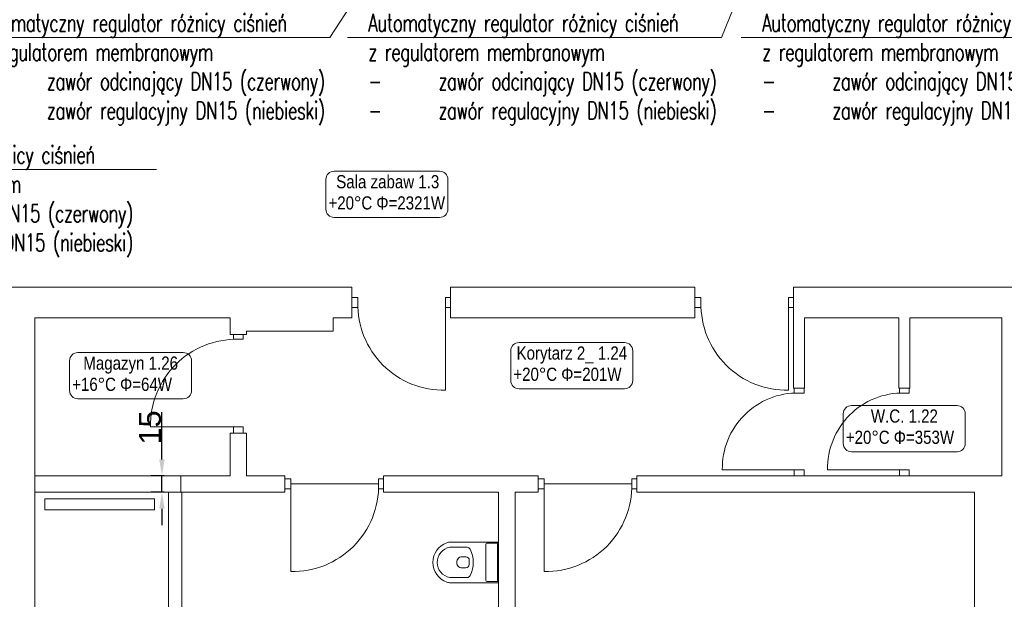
# Model space of a CAD drawing. Header units: millimetres. Extents: x -2390 to 43572, y -15084 to -12114.
# Tile 26 of 52: x 23930 to 24828, y -13682 to -13153. Entities that reach past the tile are written whole.
import ezdxf
from ezdxf import colors
from ezdxf.entities.mleader import LeaderData, LeaderLine
from ezdxf.enums import TextEntityAlignment as Align
from ezdxf.math import Vec2, Vec3

# ---------------------------------------------------------------- set-up
doc = ezdxf.new("R2010")
doc.units = ezdxf.units.MM
for name, color, linetype, lineweight in [('@ opis C..O.', 7, 'Continuous', 18), ('B_Wyposażenie', 10, 'Continuous', 9), ('stolarka', 3, 'Continuous', 9), ('Wymiar', 7, 'Continuous', 5), ('ściany nośne', 1, 'Continuous', 25)]:
    doc.layers.add(name, color=color, linetype=linetype, lineweight=lineweight)
doc.layers.add('IS-Room (Automatic)', color=7, linetype='Continuous', lineweight=5, true_color=0x000000)
doc.styles.add('Arial_Narrow_____', font='ARIALN.TTF')
doc.styles.add('ROMANS', font='romans.shx', dxfattribs={"height": 1})
doc.styles.get("Standard").update_dxf_attribs({"font": 'arial.ttf'})
doc.dimstyles.new('ISO-25', dxfattribs={"dimtxt": 20, "dimasz": 15, "dimexe": 10, "dimexo": 10, "dimtad": 1, "dimdec": 0, "dimtxsty": 'Standard', "dimcen": 2.5, "dimadec": 0, "dimazin": 0, "dimtfac": 1, "dimtdec": 0, "dimtmove": 0, "dimatfit": 3, "dimfxl": 0, "dimarcsym": 0})

# ---------------------------------------------------------------- blocks, each defined once
blk = doc.blocks.new('*D147')
at = {"layer": 'Defpoints', "color": 0, "transparency": 16777216}
for p in [(24059.54, -13569.15), (24071.66, -13569.15), (24071.66, -13584.15)]:
    blk.add_point(p, dxfattribs=at)
at = {"layer": 'Wymiar', "color": 0, "lineweight": -2, "transparency": 16777216}
for p, q in [((24059.54, -13554.15), (24059.54, -13510.99)), ((24061.66, -13569.15), (24049.54, -13569.15)), ((24059.54, -13584.15), (24059.54, -13569.15)), ((24061.66, -13584.15), (24049.54, -13584.15)), ((24059.54, -13599.15), (24059.54, -13614.15))]:
    blk.add_line(p, q, dxfattribs=at)
at = {"layer": 'Wymiar', "color": 0, "transparency": 16777216}
for points in [[(24057.04, -13554.15), (24062.04, -13554.15), (24059.54, -13569.15)], [(24057.04, -13599.15), (24062.04, -13599.15), (24059.54, -13584.15)]]:
    blk.add_solid(points, dxfattribs=at)
at = {"layer": 'Wymiar', "color": 0, "lineweight": 0, "transparency": 16777216, "insert": (24048.71, -13525.07), "char_height": 20, "attachment_point": 5, "rotation": 90}
blk.add_mtext('15', dxfattribs=at)
blk = doc.blocks.new('_None')

msp = doc.modelspace()

# ---------------------------------------------------------------- linework, layer by layer
at = {"layer": 'B_Wyposażenie', "color": 252, "lineweight": 0}
for p, q in [((24366.65, -13629.64), (24322.69, -13629.64)), ((24354.96, -13664.67), (24354.96, -13631.64)), ((24355.96, -13630.64), (24366.65, -13630.64)), ((24365.65, -13664.67), (24365.65, -13631.64)), ((24365.65, -13631.64), (24366.65, -13631.64)), ((24337.97, -13634.38), (24322.07, -13634.32)), ((24332.29, -13643.17), (24336.84, -13643.17)), ((24339.77, -13650.17), (24339.84, -13646.17)), ((24332.36, -13653.17), (24336.77, -13653.17)), ((24322.07, -13661.97), (24337.97, -13661.91)), ((24322.69, -13666.67), (24366.65, -13666.67)), ((24355.96, -13665.67), (24366.65, -13665.67)), ((24365.65, -13664.67), (24366.65, -13664.67))]:
    msp.add_line(p, q, dxfattribs=at)
for centre, radius, start, end in [((24325.66, -13648.15), 19.02, 109.26952, 250.73048), ((24322.69, -13639.64), 10, 90, 109.26952), ((24355.96, -13631.64), 1, 90, 180), ((24324.73, -13648.14), 14.08, 100.9111, 259.0889), ((24337.95, -13637.38), 3, 26.06042, 89.60977), ((24315.94, -13648.14), 27.5, 333.93958, 26.06042), ((24333.91, -13648.14), 5.53, 134.47774, 228.16021), ((24332.29, -13646.17), 3, 90, 138.95226), ((24336.77, -13650.17), 3, 270, 0), ((24336.84, -13646.17), 3, 0, 90), ((24332.36, -13650.17), 3, 224.31918, 270), ((24322.69, -13656.67), 10, 250.73048, 270), ((24337.95, -13658.91), 3, 270.39023, 333.93958), ((24355.96, -13664.67), 1, 180, 270)]:
    msp.add_arc(centre, radius, start, end, dxfattribs=at)
at = {"layer": 'IS-Room (Automatic)'}
for points in [[(24216.61, -13333.49), (24312.8, -13333.49, 0.414214), (24320.3, -13325.99), (24320.3, -13298.82, 0.414214), (24312.8, -13291.32), (24216.61, -13291.32, 0.414214), (24209.11, -13298.82), (24209.11, -13325.99, 0.414214)], [(24385.24, -13489.76), (24481.42, -13489.76, 0.414214), (24488.92, -13482.26), (24488.92, -13455.09, 0.414214), (24481.42, -13447.59), (24385.24, -13447.59, 0.414214), (24377.74, -13455.09), (24377.74, -13482.26, 0.414214)], [(23982.83, -13498.92), (24079.02, -13498.92, 0.414214), (24086.52, -13491.42), (24086.52, -13464.25, 0.414214), (24079.02, -13456.75), (23982.83, -13456.75, 0.414214), (23975.33, -13464.25), (23975.33, -13491.42, 0.414214)], [(24688.53, -13547.23), (24784.72, -13547.23, 0.414214), (24792.22, -13539.73), (24792.22, -13512.56, 0.414214), (24784.72, -13505.06), (24688.53, -13505.06, 0.414214), (24681.03, -13512.56), (24681.03, -13539.73, 0.414214)]]:
    msp.add_lwpolyline(points, format="xyb", close=True, dxfattribs=at)
at = {"layer": 'stolarka', "color": 252, "lineweight": 0}
for p, q in [((24238.15, -13406.64), (24232.65, -13406.64)), ((24238.15, -13415.64), (24238.15, -13406.64)), ((24318.15, -13406.64), (24322.65, -13406.64)), ((24318.15, -13415.64), (24318.15, -13406.64)), ((24551.16, -13406.64), (24545.66, -13406.64)), ((24551.16, -13415.64), (24551.16, -13406.64)), ((24631.16, -13406.64), (24635.66, -13406.64)), ((24631.16, -13415.64), (24631.16, -13406.64)), ((24238.15, -13415.64), (24232.65, -13415.64)), ((24318.15, -13411.14), (24318.15, -13491.14)), ((24318.15, -13415.64), (24322.65, -13415.64)), ((24551.16, -13415.64), (24545.66, -13415.64)), ((24631.16, -13411.14), (24631.16, -13491.14)), ((24631.16, -13415.64), (24635.66, -13415.64)), ((24124.66, -13444.65), (24124.66, -13440.15)), ((24133.66, -13444.65), (24133.66, -13440.15)), ((24124.66, -13444.65), (24133.66, -13444.65)), ((24636.16, -13493.65), (24636.16, -13489.15)), ((24636.16, -13493.65), (24645.16, -13493.65)), ((24645.16, -13493.65), (24645.16, -13489.15)), ((24732.16, -13493.65), (24732.16, -13489.15)), ((24732.16, -13493.65), (24741.16, -13493.65)), ((24741.16, -13493.65), (24741.16, -13489.15)), ((24129.16, -13524.65), (24049.16, -13524.65)), ((24124.66, -13524.65), (24133.66, -13524.65)), ((24124.66, -13524.65), (24124.66, -13530.15)), ((24133.66, -13524.65), (24133.66, -13530.15)), ((24640.66, -13563.65), (24570.66, -13563.65)), ((24636.16, -13563.65), (24645.16, -13563.65)), ((24636.16, -13563.65), (24636.16, -13569.15)), ((24645.16, -13563.65), (24645.16, -13569.15)), ((24736.66, -13563.65), (24666.66, -13563.65)), ((24732.16, -13563.65), (24741.16, -13563.65)), ((24732.16, -13563.65), (24732.16, -13569.15)), ((24741.16, -13563.65), (24741.16, -13569.15)), ((24177.16, -13572.01), (24171.66, -13572.01)), ((24177.16, -13581.01), (24177.16, -13572.01)), ((24177.16, -13576.51), (24257.16, -13576.51)), ((24177.16, -13576.51), (24177.16, -13656.51)), ((24257.16, -13572.01), (24261.66, -13572.01)), ((24257.16, -13581.01), (24257.16, -13572.01)), ((24408.16, -13572.01), (24402.66, -13572.01)), ((24408.16, -13581.01), (24408.16, -13572.01)), ((24408.16, -13576.51), (24488.16, -13576.51)), ((24408.16, -13576.51), (24408.16, -13656.51)), ((24488.16, -13572.01), (24492.66, -13572.01)), ((24488.16, -13581.01), (24488.16, -13572.01)), ((24177.16, -13581.01), (24171.66, -13581.01)), ((24257.16, -13581.01), (24261.66, -13581.01)), ((24408.16, -13581.01), (24402.66, -13581.01)), ((24488.16, -13581.01), (24492.66, -13581.01))]:
    msp.add_line(p, q, dxfattribs=at)
for points in [[(24318.15, -13491.14, -0.425735), (24238.15, -13411.14)], [(24631.16, -13491.14, -0.425735), (24551.16, -13411.14)], [(24049.16, -13524.65, -0.425735), (24129.16, -13444.65)], [(24570.66, -13563.65, -0.42548), (24640.66, -13493.65)], [(24666.66, -13563.65, -0.42548), (24736.66, -13493.65)], [(24177.16, -13656.51, 0.425735), (24257.16, -13576.51)], [(24408.16, -13656.51, 0.425735), (24488.16, -13576.51)]]:
    msp.add_lwpolyline(points, format="xyb", dxfattribs=at)
at = {"layer": 'ściany nośne', "color": 252, "lineweight": 0}
for p, q in [((24232.65, -13397.11), (23676.65, -13397.11)), ((24232.65, -13397.11), (24232.65, -13425.14)), ((24509.65, -13397.11), (24322.65, -13397.11)), ((24322.65, -13397.11), (24322.65, -13425.15)), ((24545.66, -13397.12), (24509.65, -13397.11)), ((24545.66, -13397.12), (24545.66, -13425.15)), ((24991.65, -13397.11), (24635.66, -13397.12)), ((24635.66, -13397.12), (24635.66, -13425.15)), ((23943.66, -13425.13), (23943.66, -13604.13)), ((23943.66, -13425.13), (24121.66, -13425.14)), ((24121.66, -13440.15), (24121.66, -13425.14)), ((24232.65, -13425.14), (24215.66, -13425.14)), ((24215.66, -13425.14), (24215.66, -13437.14)), ((24545.66, -13425.15), (24322.65, -13425.15)), ((24635.66, -13425.15), (24635.66, -13489.15)), ((24645.66, -13425.15), (24645.66, -13489.15)), ((24645.66, -13425.15), (24731.66, -13425.15)), ((24731.66, -13425.15), (24731.66, -13489.15)), ((24741.66, -13425.15), (24741.66, -13489.15)), ((24741.66, -13425.16), (24825.66, -13425.16)), ((24825.66, -13569.15), (24825.66, -13425.15)), ((24121.66, -13440.15), (24136.66, -13440.15)), ((24136.66, -13440.15), (24128.66, -13440.15)), ((24215.66, -13437.14), (24136.66, -13437.14)), ((24136.66, -13440.15), (24136.66, -13437.14)), ((24635.66, -13489.15), (24645.66, -13489.15)), ((24731.66, -13489.15), (24741.66, -13489.15)), ((24121.66, -13569.15), (24121.66, -13530.15)), ((24121.66, -13530.15), (24136.66, -13530.15)), ((24136.66, -13530.15), (24136.66, -13569.15)), ((24076.65, -13569.15), (23943.66, -13569.15)), ((23943.66, -13569.15), (23943.66, -13584.15)), ((24076.65, -13569.15), (24120.66, -13569.15)), ((24076.65, -13569.15), (24076.65, -13584.15)), ((24120.66, -13569.15), (24121.66, -13569.15)), ((24136.66, -13569.15), (24171.66, -13569.15)), ((24171.66, -13569.15), (24171.66, -13584.15)), ((24261.66, -13569.15), (24402.66, -13569.15)), ((24261.66, -13569.15), (24261.66, -13584.15)), ((24402.66, -13569.15), (24402.66, -13584.15)), ((24492.66, -13569.15), (24492.66, -13584.15)), ((24492.66, -13569.15), (24635.66, -13569.15)), ((24630.66, -13569.15), (24727.66, -13569.15)), ((24695.66, -13569.15), (24705.66, -13569.15)), ((24727.66, -13569.15), (24825.66, -13569.15)), ((24076.65, -13584.15), (23943.66, -13584.15)), ((24065.66, -13584.15), (24065.66, -13706.15)), ((24065.66, -13584.15), (24077.66, -13584.15)), ((24171.66, -13584.15), (24076.65, -13584.15)), ((24077.66, -13584.15), (24077.66, -13706.15)), ((24261.66, -13584.15), (24366.65, -13584.15)), ((24366.65, -13584.15), (24366.65, -13997.16)), ((24381.65, -13584.15), (24381.65, -13764.15)), ((24381.65, -13584.15), (24402.66, -13584.15)), ((24492.66, -13584.15), (24621.66, -13584.15)), ((24621.66, -13584.15), (24727.66, -13584.15)), ((24727.66, -13584.15), (24800.65, -13584.15)), ((24800.65, -13584.15), (24800.65, -13693.16)), ((23952.8, -13590.14), (23952.8, -13600.14)), ((24052.8, -13590.14), (23952.8, -13590.14)), ((24052.8, -13600.14), (24052.8, -13590.14)), ((23943.66, -13604.13), (23943.66, -13997.16)), ((23943.66, -13607.16), (23943.66, -13604.13)), ((23952.8, -13600.14), (24052.8, -13600.14))]:
    msp.add_line(p, q, dxfattribs=at)

# ---------------------------------------------------------------- texts
at = {"layer": 'IS-Room (Automatic)', "style": 'Arial_Narrow_____'}
for s, p in [('Sala zabaw 1.3', (24265.49, -13310.52)), ('Korytarz 2_ 1.24', (24433.41, -13466.8)), ('Magazyn 1.26', (24031, -13475.96)), ('W.C. 1.22', (24736.7, -13524.26))]:
    msp.add_text(s, height=12, dxfattribs=at).set_placement(p, align=Align.BOTTOM_CENTER)
for s, p in [('+20°C', (24251.35, -13314.27)), ('+20°C', (24419.98, -13470.55)), ('+16°C', (24017.57, -13479.71)), ('+20°C', (24723.27, -13528.01))]:
    msp.add_text(s, height=12, dxfattribs=at).set_placement(p, align=Align.TOP_RIGHT)
for s, p in [('Φ=2321W', (24255.1, -13314.27)), ('Φ=201W', (24423.73, -13470.55)), ('Φ=64W', (24021.32, -13479.71)), ('Φ=353W', (24727.02, -13528.01))]:
    msp.add_text(s, height=12, dxfattribs=at).set_placement(p, align=Align.TOP_LEFT)

# ---------------------------------------------------------------- dimensions: what is measured, and where the dimension line sits
at = {"layer": 'Wymiar', "color": 252, "lineweight": 0}
dim = msp.add_linear_dim(base=(24059.54, -13569.15), p1=(24071.66, -13584.15), p2=(24071.66, -13569.15), angle=90, dimstyle='ISO-25', dxfattribs=at)
dim.commit()
dim.dimension.update_dxf_attribs({"geometry": '*D147', "text_midpoint": (24048.71, -13525.07)})

# ---------------------------------------------------------------- leaders
at = {"layer": '@ opis C..O.'}
ml = msp.add_multileader_mtext('Standard', dxfattribs=at)
ml.set_content('{\\Fsimplex|c238;\\W0.7;\\T0.95;Automatyczny regulator różnicy ciśnień \\Pz regulatorem membranowym \\P\\pxi-2,l2,t4;\\A1;-^Izawór odcinający DN15\\A0; (czerwony) \\P-^Izawór regulacyjny \\A1;DN15\\A0; (niebieski\\A1;)}', color=256, style='ROMANS')
ml.set_leader_properties(color=256, linetype='ByLayer', lineweight=5)
ml.set_arrow_properties(name='NONE')
ml.build(insert=Vec2(0, 0))
ml.multileader.update_dxf_attribs({"text_left_attachment_type": 6, "text_right_attachment_type": 6, "dogleg_length": 0, "arrow_head_size": 0})
ctx = ml.context
ctx.base_point, ctx.char_height, ctx.arrow_head_size, ctx.plane_origin = Vec3(23888.65, -13169.29), 16, 0, Vec3(25121.68, -13726.38)
ctx.left_attachment, ctx.right_attachment = 6, 6
notes = []
notes.append((ctx, [(1, (1, 1, 0), (24212.65, -13169.29), (-1, 0), 0, [(0, [(24375.2, -12921.01)], 0, [])])]))
ctx.mtext.insert, ctx.mtext.width, ctx.mtext.line_spacing_style, ctx.mtext.flow_direction = Vec3(23890.65, -13147.95), 335.7149, 2, 5
ml = msp.add_multileader_mtext('Standard', dxfattribs=at)
ml.set_content('{\\Fsimplex|c238;\\W0.7;\\T0.95;Automatyczny regulator różnicy ciśnień \\Pz regulatorem membranowym \\P\\pxi-2,l2,t4;\\A1;-^Izawór odcinający DN15\\A0; (czerwony) \\P-^Izawór regulacyjny \\A1;DN15\\A0; (niebieski\\A1;)}', color=256, style='ROMANS')
ml.set_leader_properties(color=256, linetype='ByLayer', lineweight=5)
ml.set_arrow_properties(name='NONE')
ml.build(insert=Vec2(0, 0))
ml.multileader.update_dxf_attribs({"text_left_attachment_type": 6, "text_right_attachment_type": 6, "dogleg_length": 0, "arrow_head_size": 0})
ctx = ml.context
ctx.base_point, ctx.char_height, ctx.arrow_head_size, ctx.plane_origin = Vec3(24245.8, -13169.29), 16, 0, Vec3(25478.82, -13726.38)
ctx.left_attachment, ctx.right_attachment = 6, 6
notes.append((ctx, [(1, (1, 1, 0), (24569.8, -13169.29), (-1, 0), 0, [(0, [(24670.71, -12921.01)], 0, [])])]))
ctx.mtext.insert, ctx.mtext.width, ctx.mtext.line_spacing_style, ctx.mtext.flow_direction = Vec3(24247.8, -13147.95), 335.7149, 2, 5
ml = msp.add_multileader_mtext('Standard', dxfattribs=at)
ml.set_content('{\\Fsimplex|c238;\\W0.7;\\T0.95;Automatyczny regulator różnicy ciśnień \\Pz regulatorem membranowym \\P\\pxi-2,l2,t4;\\A1;-^Izawór odcinający DN15\\A0; (czerwony) \\P-^Izawór regulacyjny \\A1;DN15\\A0; (niebieski\\A1;)}', color=256, style='ROMANS')
ml.set_leader_properties(color=256, linetype='ByLayer', lineweight=5)
ml.set_arrow_properties(name='NONE')
ml.build(insert=Vec2(0, 0))
ml.multileader.update_dxf_attribs({"text_left_attachment_type": 6, "text_right_attachment_type": 6, "dogleg_length": 0, "arrow_head_size": 0})
ctx = ml.context
ctx.base_point, ctx.char_height, ctx.arrow_head_size, ctx.plane_origin = Vec3(24605.03, -13169.29), 16, 0, Vec3(25838.05, -13726.38)
ctx.left_attachment, ctx.right_attachment = 6, 6
notes.append((ctx, [(1, (1, 1, 0), (24929.03, -13169.29), (-1, 0), 0, [(0, [(24984.75, -12921.01)], 0, [])])]))
ctx.mtext.insert, ctx.mtext.width, ctx.mtext.line_spacing_style, ctx.mtext.flow_direction = Vec3(24607.03, -13147.95), 335.7149, 2, 5
ml = msp.add_multileader_mtext('Standard', dxfattribs=at)
ml.set_content('{\\Fsimplex|c238;\\W0.7;\\T0.95;Automatyczny regulator różnicy ciśnień \\Pz regulatorem membranowym \\P\\pxi-2,l2,t4;\\A1;-^Izawór odcinający DN15\\A0; (czerwony) \\P-^Izawór regulacyjny \\A1;DN15\\A0; (niebieski\\A1;)}', color=256, style='ROMANS')
ml.set_leader_properties(color=256, linetype='ByLayer', lineweight=5)
ml.set_arrow_properties(name='NONE')
ml.build(insert=Vec2(0, 0))
ml.multileader.update_dxf_attribs({"text_left_attachment_type": 6, "text_right_attachment_type": 6, "dogleg_length": 0, "arrow_head_size": 0})
ctx = ml.context
ctx.base_point, ctx.char_height, ctx.arrow_head_size, ctx.plane_origin = Vec3(23713.59, -13289.69), 16, 0, Vec3(24946.62, -13857.83)
ctx.left_attachment, ctx.right_attachment = 6, 6
notes.append((ctx, [(0, (1, 1, 0), (23713.59, -13289.69), (1, 0), 0, [(0, [(23412.07, -13289.69)], 0, [])])]))
ctx.mtext.insert, ctx.mtext.width, ctx.mtext.line_spacing_style, ctx.mtext.flow_direction = Vec3(23715.59, -13268.36), 335.7149, 2, 5
for ctx, leaders in notes:
    for number, flags, end, landing, length, lines in leaders:
        leader = LeaderData()
        leader.index, (leader.has_last_leader_line, leader.has_dogleg_vector, leader.attachment_direction) = number, flags
        leader.last_leader_point, leader.dogleg_vector, leader.dogleg_length = Vec3(end), Vec3(landing), length
        for number, points, colour, breaks in lines:
            line = LeaderLine()
            line.index, line.vertices, line.color, line.breaks = number, Vec3.list(points), colors.encode_raw_color(colour), breaks
            leader.lines.append(line)
        ctx.leaders.append(leader)

doc.saveas('drawing.dxf')
